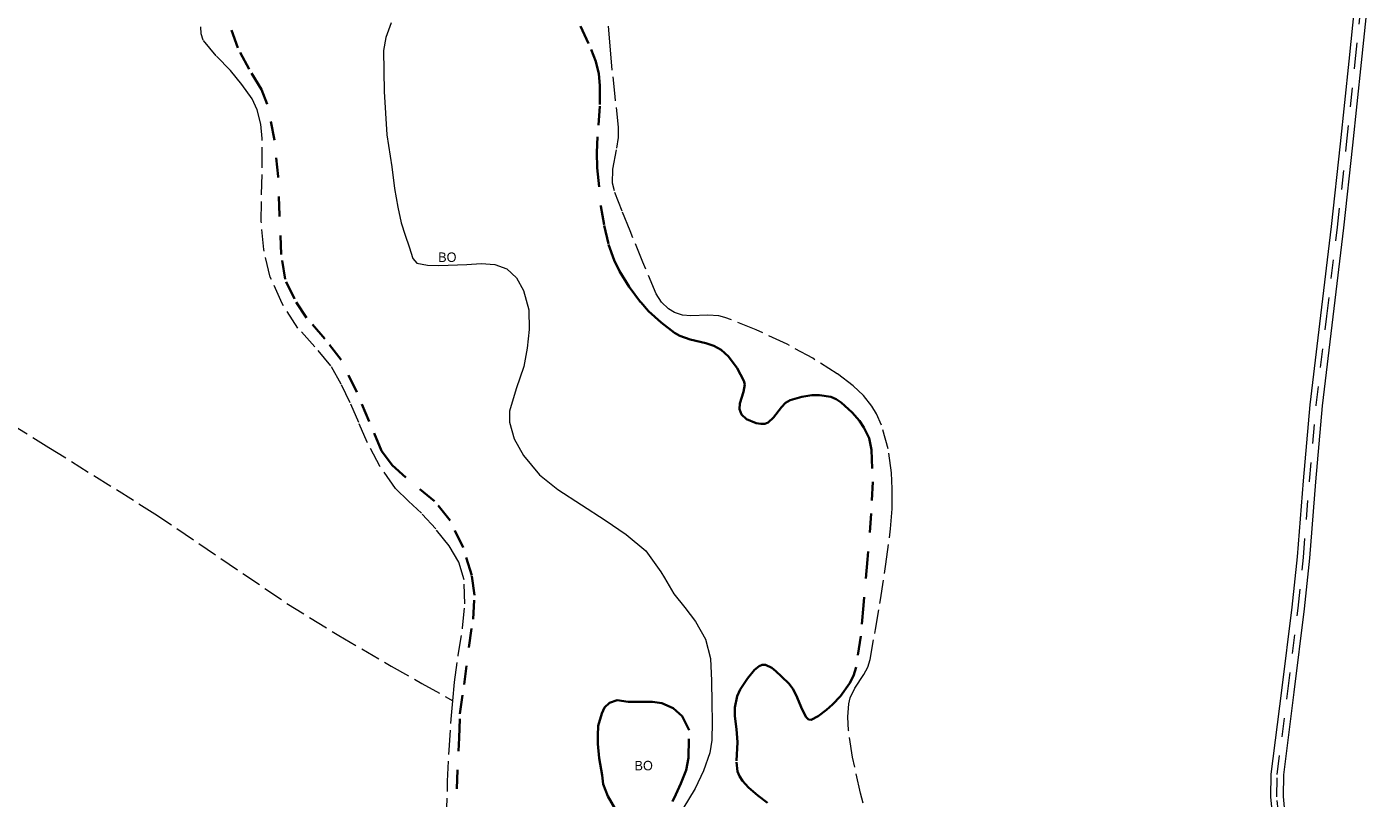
# Model space of a CAD drawing. Header units: metres. Extents: x 397317 to 400830, y 4588008 to 4590370.
# Tile 32 of 88: x 397577 to 397931, y 4589753 to 4589956. Entities that reach past the tile are written whole.
import ezdxf
from ezdxf.enums import TextEntityAlignment as Align

# ---------------------------------------------------------------- set-up
doc = ezdxf.new("R2010")
doc.units = ezdxf.units.M
doc.header["$MEASUREMENT"] = 0
doc.linetypes.add('bt5mv20_nopinta', pattern=[10, 5, -5])
doc.linetypes.add('bt5mv20_tlin1', pattern=[7, 5.25, -1.75])
for name, color, linetype, lineweight in [('COB01_CN', 7, 'Continuous', 15), ('COB01_LN', 7, 'Continuous', 15), ('FLU01_LN', 7, 'Continuous', 15), ('PAR01_LN', 7, 'Continuous', 15), ('VIA16_LN', 7, 'Continuous', 15), ('VIA19_LN', 7, 'Continuous', 15)]:
    doc.layers.add(name, color=color, linetype=linetype, lineweight=lineweight)
doc.styles.add('034', font='txt')

msp = doc.modelspace()

# ---------------------------------------------------------------- linework, layer by layer
at = {"layer": 'COB01_LN', "color": 92, "linetype": 'bt5mv20_nopinta', "lineweight": 35}
for points in [[(397689.37, 4589745.06, 158.94), (397690.43, 4589768.49, 158.98), (397690.64, 4589774.82, 159.04), (397691.74, 4589782.56, 159.46), (397693.01, 4589792.35, 159.88), (397694.11, 4589799.78, 159.94), (397694.5, 4589806.16, 159.96), (397693.81, 4589811.26, 159.96), (397691.52, 4589818.66, 159.96), (397688.06, 4589825.8, 159.96), (397684, 4589830.91, 160.01), (397676.41, 4589837.17, 160.21), (397672.85, 4589840.4, 160.38), (397669.99, 4589844.16, 160.58), (397666.75, 4589851.88, 161.14), (397663.55, 4589859.61, 161.72), (397659.38, 4589868.11, 162.07), (397655.09, 4589873.64, 162.53), (397650.27, 4589879.17, 162.77), (397647.05, 4589884.19, 163.04), (397644.62, 4589889.4, 163.48), (397643.56, 4589895.91, 163.9), (397643.16, 4589906.18, 164.23), (397642.79, 4589916.44, 164.42), (397641.8, 4589926.04, 164.41), (397639.92, 4589935.54, 164.5), (397638.38, 4589939.42, 164.73), (397635.16, 4589944.79, 165.22), (397632.14, 4589950.35, 165.68), (397629.69, 4589957.29, 166.14)], [(397722.42, 4589956.08, 165.55), (397725.27, 4589949.9, 165.54), (397726.47, 4589946.76, 165.52), (397727.22, 4589943.5, 165.48), (397727.5, 4589940.42, 165.37), (397727.48, 4589935.01, 164.96), (397726.92, 4589926.87, 164.12), (397726.74, 4589922.8, 163.72), (397726.83, 4589918.74, 163.44), (397727.8, 4589908.62, 163.34), (397728.63, 4589903.58, 163.36), (397729.82, 4589898.55, 163.19), (397731.28, 4589894.41, 162.8), (397732.68, 4589891.5, 162.41), (397735.23, 4589887.35, 161.76), (397738.27, 4589883.31, 161.2), (397740.32, 4589880.99, 161.08), (397743.63, 4589877.95, 161.12), (397747.18, 4589875.28, 160.71), (397748.61, 4589874.46, 160.33), (397751.29, 4589873.54, 159.49), (397755.47, 4589872.56, 158.04), (397757.52, 4589871.85, 157.33), (397759.46, 4589870.75, 156.68), (397761.41, 4589869.02, 155.97), (397763.66, 4589865.97, 154.92), (397765.41, 4589862.63, 154.07)], [(397765.41, 4589862.63, 154.07), (397765.66, 4589861.61, 153.89), (397765.34, 4589859.67, 153.66), (397764.37, 4589856.6, 153.43), (397764.28, 4589855.12, 153.34), (397764.83, 4589853.75, 153.24), (397766.17, 4589852.51, 153.09), (397768.69, 4589851.44, 152.9), (397769.92, 4589851.26, 152.88), (397770.97, 4589851.29, 152.97), (397771.83, 4589851.63, 153.17), (397773.26, 4589852.95, 153.74), (397775.34, 4589855.65, 154.87), (397776.43, 4589856.8, 155.43), (397777.62, 4589857.51, 155.91), (397780.72, 4589858.37, 156.86), (397783.36, 4589858.79, 157.58), (397785.4, 4589858.86, 158.09), (397788.37, 4589858.36, 158.78), (397789.76, 4589857.77, 159.07), (397791.03, 4589856.91, 159.32), (397793.95, 4589854.22, 159.79), (397795.86, 4589852.03, 160.01), (397797.07, 4589850.28, 160.11), (397798.41, 4589847.48, 160.2), (397799.07, 4589844.46, 160.22), (397799.38, 4589836.03, 160.19), (397799.01, 4589827.62, 160.16), (397798, 4589815.52, 160.26), (397796.94, 4589803.43, 160.36), (397796.21, 4589795.27, 160.1), (397795.04, 4589787.13, 159.54), (397794.31, 4589784.83, 159.35), (397793.29, 4589782.83, 159.13), (397790.89, 4589779.51, 158.64), (397788.81, 4589777.31, 158.2), (397787.23, 4589775.88, 157.82), (397785, 4589774.22, 157.21), (397783.18, 4589773.27, 156.53), (397782.44, 4589773.37, 156.12), (397781.83, 4589774, 155.68), (397780.81, 4589775.95, 154.78), (397779.24, 4589779.74, 153.16), (397778.36, 4589781.46, 152.28), (397777.36, 4589782.72, 151.38), (397775.39, 4589784.66, 149.23), (397773.9, 4589786.11, 147.24), (397772.79, 4589787, 145.72), (397771.12, 4589787.76, 143.66), (397770.28, 4589787.76, 142.83), (397769.45, 4589787.44, 142.19), (397768.21, 4589786.44, 141.54), (397766.36, 4589784.12, 140.93), (397764.51, 4589781.24, 140.54), (397763.67, 4589779.52, 140.32), (397763.05, 4589776.48, 139.91), (397763.07, 4589774.19, 139.66), (397763.48, 4589770.77, 139.52), (397763.81, 4589767.41, 139.85), (397763.52, 4589762.14, 141.48), (397763.81, 4589759.6, 142.47), (397764.28, 4589758.38, 142.92), (397765.05, 4589757.2, 143.32), (397766.66, 4589755.44, 143.86), (397769.15, 4589753.3, 144.56), (397771.67, 4589751.41, 145.45)], [(397746.65, 4589751.72, 137.73), (397747.56, 4589753.61, 137.73), (397748.85, 4589756.45, 137.73), (397750.22, 4589759.98, 137.73), (397750.87, 4589763.25, 137.73), (397751.05, 4589770.56, 138.08), (397749.22, 4589774.26, 138.43), (397746.83, 4589776.32, 138.43), (397743.8, 4589777.61, 138.43), (397741.42, 4589778.04, 138.43), (397738.49, 4589778.04, 138.43), (397735.01, 4589778.01, 138.43), (397732.04, 4589778.43, 138.43), (397730.08, 4589777.76, 138.43), (397728.77, 4589776.5, 138.43), (397728.01, 4589774.94, 138.43), (397727.11, 4589771.68, 138.43), (397727.02, 4589769.1, 138.49), (397727.02, 4589766.94, 138.38), (397727.3, 4589763.16, 138.06), (397728.12, 4589758.69, 137.73)], [(397728.12, 4589758.69, 137.73), (397728.4, 4589756.28, 137.23), (397729.59, 4589753.18, 137.15), (397731.88, 4589749.22, 137.08)]]:
    msp.add_polyline3d(points, dxfattribs=at)
at = {"layer": 'FLU01_LN', "color": 150, "linetype": 'Continuous', "lineweight": 15}
for points in [[(397672.57, 4589956.96, 141.91), (397671.11, 4589953.12, 141.36), (397670.49, 4589949.64, 141.31), (397670.68, 4589938.82, 141.28), (397671.41, 4589927.44, 141.19), (397672.69, 4589919, 141.13), (397673.43, 4589913.31, 141.02), (397674.34, 4589908.36, 140.94), (397675.19, 4589904.29, 140.85), (397676.23, 4589901.04, 140.73), (397677.26, 4589897.94, 140.73), (397678.29, 4589894.83, 140.73), (397679.34, 4589893.63, 140.73), (397682.14, 4589893.07, 140.73), (397685.14, 4589892.96, 140.73), (397692.52, 4589893.27, 140.73)], [(397692.52, 4589893.27, 140.73), (397696.22, 4589893.54, 140.72), (397699.89, 4589893.26, 140.7), (397702.98, 4589892.13, 140.56), (397705.54, 4589889.73, 140.36), (397707.44, 4589886.38, 140.2), (397708.81, 4589881.31, 139.98), (397708.92, 4589876.16, 139.81), (397708.39, 4589871.22, 139.8), (397707.5, 4589866.37, 139.8), (397705.5, 4589860.49, 139.7), (397703.71, 4589854.62, 139.58), (397703.7, 4589851.69, 139.51), (397704.96, 4589847.29, 139.4), (397707.44, 4589842.89, 139.3), (397711.64, 4589837.83, 139.27), (397716.44, 4589833.96, 139.27), (397722.67, 4589829.9, 139.18), (397728.89, 4589825.86, 138.97), (397734.46, 4589822.09, 138.67), (397739.65, 4589817.8, 138.36), (397743.57, 4589812.26, 138.03), (397744.51, 4589810.69, 137.94), (397747.04, 4589806.44, 137.71), (397749.9, 4589802.87, 137.53), (397752.75, 4589799.21, 137.35), (397755.35, 4589794.51, 137.11), (397756.65, 4589789.42, 136.84), (397756.95, 4589783.55, 136.51), (397757.05, 4589777.67, 136.18), (397757.11, 4589772.77, 135.91), (397757, 4589767.88, 135.66), (397756.48, 4589764.58, 135.51), (397754.79, 4589759.8, 135.28), (397752.64, 4589755.15, 135.06), (397749.37, 4589749.77, 134.78)]]:
    msp.add_polyline3d(points, dxfattribs=at)
at = {"layer": 'PAR01_LN', "color": 3, "linetype": 'bt5mv20_tlin1', "lineweight": 15}
for points in [[(397688.77, 4589778.26, 160.96), (397688.77, 4589778.3, 160.96), (397689.23, 4589783.15, 160.81), (397690.24, 4589790.33, 160.66), (397691.37, 4589797.5, 160.59), (397691.94, 4589803.81, 160.66), (397691.75, 4589810.13, 160.78), (397690.38, 4589814.85, 160.89), (397687.79, 4589819.16, 161.03), (397684.28, 4589823.57, 161.43), (397680.55, 4589827.69, 161.87), (397677.08, 4589830.92, 161.94), (397673.71, 4589834.25, 162), (397669.57, 4589840.09, 162.49), (397666.22, 4589846.43, 162.95), (397664, 4589851.63, 163.07), (397661.79, 4589856.83, 163.18), (397659.37, 4589861.76, 163.39), (397656.68, 4589866.55, 163.66), (397652.45, 4589871.58, 164.2), (397648, 4589876.51, 164.72), (397643.84, 4589882.95, 164.79), (397640.71, 4589889.97, 164.83), (397638.98, 4589897.24, 165.22), (397638.33, 4589904.6, 165.6), (397638.44, 4589911.76, 165.85), (397638.61, 4589918.93, 166.04), (397638.56, 4589926.51, 166), (397638.2, 4589930.29, 165.97), (397637.29, 4589934.05, 166.05), (397635.96, 4589936.94, 166.19), (397633.22, 4589940.74, 166.4), (397630.22, 4589944.36, 166.62), (397626.5, 4589948.23, 166.85), (397623.04, 4589952.4, 167.09), (397622.47, 4589954.1, 167.4), (397622.38, 4589955.89, 167.73)], [(397798.65, 4589744.53, 160.16), (397796.15, 4589753.94, 160.2), (397794.1, 4589763.43, 160.17), (397793.03, 4589770.48, 160.11), (397792.87, 4589774.02, 160.07), (397793.08, 4589777.51, 160.06), (397793.44, 4589779.05, 160.12), (397794.66, 4589781.58, 160.42), (397797.04, 4589785.25, 161.05), (397798.06, 4589787.14, 161.32), (397798.7, 4589789.16, 161.47), (397800.12, 4589797.03, 161.67), (397801.41, 4589804.92, 161.88), (397802.81, 4589814.27, 162.25), (397804.11, 4589823.63, 162.6), (397804.48, 4589828.89, 162.78), (397804.5, 4589834.16, 162.95), (397804.34, 4589838.38, 163.1), (397803.46, 4589844.66, 163.33), (397801.72, 4589850.9, 163.56), (397800.42, 4589853.89, 163.73), (397799.19, 4589855.95, 163.89), (397796.95, 4589858.76, 164.14), (397794.26, 4589861.26, 164.31), (397790.06, 4589864.42, 164.38), (397783.59, 4589868.54, 164.32), (397776.81, 4589872.24, 164.28), (397768.7, 4589876.06, 164.48), (397760.46, 4589879.33, 164.64), (397758.87, 4589879.74, 164.6), (397755.95, 4589879.9, 164.37), (397751.48, 4589879.74, 163.89), (397749.28, 4589879.95, 163.69), (397747.17, 4589880.65, 163.59), (397745.64, 4589881.56, 163.56), (397743.71, 4589883.35, 163.55), (397742.36, 4589885.55, 163.6), (397738.88, 4589893.85, 163.91), (397735.49, 4589902.18, 164.23), (397733.36, 4589907.36, 164.43), (397731.34, 4589912.66, 164.63), (397730.87, 4589914.71, 164.71), (397730.93, 4589918.37, 164.87), (397731.99, 4589923.92, 165.15), (397732.42, 4589926.7, 165.29), (397732.43, 4589929.46, 165.43), (397731.55, 4589937.53, 165.9), (397730.67, 4589945.61, 166.36), (397730.19, 4589950.87, 166.39), (397729.76, 4589956.13, 166.41)], [(397509.62, 4589894.64, 162.84), (397516.11, 4589888.53, 162.87), (397522.59, 4589882.21, 162.89), (397529.84, 4589876.38, 162.9), (397542.04, 4589869.33, 162.87), (397554.4, 4589862.48, 162.81), (397582.38, 4589845.05, 162.61), (397610.34, 4589827.59, 162.41), (397627.73, 4589815.79, 162.31), (397645.11, 4589803.93, 162.22), (397658.74, 4589795.49, 162.34), (397672.56, 4589787.41, 162.04), (397680.67, 4589782.84, 161.5), (397688.77, 4589778.26, 160.96)], [(397687.15, 4589747.4, 160.07), (397687.43, 4589757.14, 160.2), (397687.83, 4589765.3, 160.69), (397688.38, 4589773.45, 161.09), (397688.77, 4589778.26, 160.96)]]:
    msp.add_polyline3d(points, dxfattribs=at)
at = {"layer": 'VIA16_LN', "color": 42, "linetype": 'bt5mv20_nopinta', "lineweight": 15}
msp.add_polyline3d([(397906.42, 4589747.04, 161.34), (397905.86, 4589752.95, 161.6), (397905.94, 4589758.86, 161.88), (397908.69, 4589780.8, 162.68), (397911.44, 4589802.73, 163.46), (397912.85, 4589816.07, 164.03), (397914.4, 4589836.12, 165.1), (397916.19, 4589856.15, 166.14), (397918.97, 4589879.64, 167.11), (397921.81, 4589903.13, 168.08), (397924.21, 4589924.91, 169.26), (397926.48, 4589946.7, 170.68), (397929.49, 4589976.16, 172.64)], dxfattribs=at)
at = {"layer": 'VIA19_LN', "color": 7, "linetype": 'Continuous', "lineweight": 15}
for points in [[(397927.81, 4589976.33, 172.64), (397924.8, 4589946.87, 170.68), (397922.53, 4589925.09, 169.26), (397920.13, 4589903.32, 168.08), (397917.3, 4589879.84, 167.11), (397914.51, 4589856.32, 166.14), (397912.72, 4589836.26, 165.1), (397911.17, 4589816.22, 164.03), (397909.76, 4589802.92, 163.46), (397907.02, 4589781.01, 162.68), (397904.25, 4589758.98, 161.88), (397904.17, 4589752.89, 161.6), (397904.75, 4589746.81, 161.34)], [(397908.09, 4589747.27, 161.34), (397907.55, 4589753.02, 161.6), (397907.63, 4589758.74, 161.88), (397910.37, 4589780.59, 162.68), (397913.12, 4589802.54, 163.46), (397914.53, 4589815.91, 164.03), (397916.09, 4589835.98, 165.1), (397917.87, 4589855.98, 166.14), (397920.65, 4589879.44, 167.11), (397923.49, 4589902.94, 168.08), (397925.88, 4589924.73, 169.26), (397928.16, 4589946.53, 170.68), (397931.17, 4589975.99, 172.64)]]:
    msp.add_polyline3d(points, dxfattribs=at)

# ---------------------------------------------------------------- texts
at = {"layer": 'COB01_CN', "color": 251, "linetype": 'Continuous', "lineweight": 0, "style": '034'}
msp.add_text('BO', height=2.5, dxfattribs=at).set_placement((397687.34, 4589895.19), align=Align.MIDDLE_CENTER)
at = {"layer": 'COB01_CN', "color": 252, "linetype": 'Continuous', "lineweight": 0, "style": '034'}
msp.add_text('BO', height=2.5, dxfattribs=at).set_placement((397739.06, 4589761.2), align=Align.MIDDLE_CENTER)

doc.saveas('drawing.dxf')
